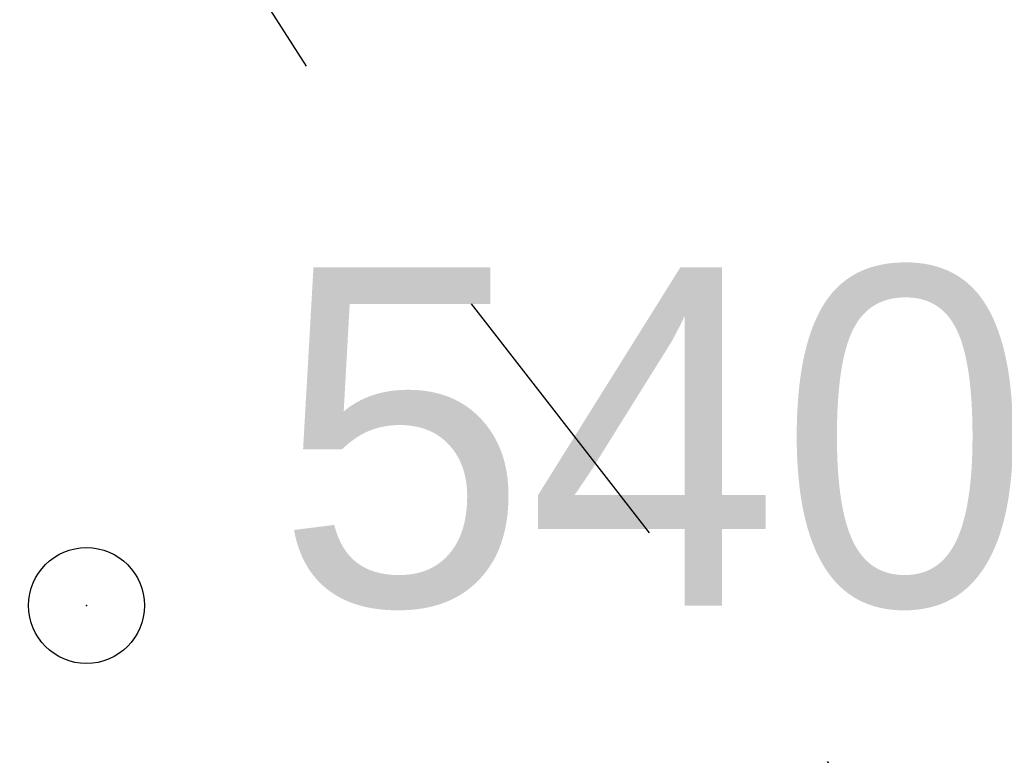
# Model space of a CAD drawing. Extents: x 0 to 370488, y 0 to 4202825.
# Tile 79 of 256: x 360164.7 to 360167.24, y 4200561.62 to 4200563.53. Entities that reach past the tile are written whole.
import ezdxf

# ---------------------------------------------------------------- set-up
doc = ezdxf.new("R2010")
doc.units = 0
doc.header["$LTSCALE"] = 0.5
doc.header["$MEASUREMENT"] = 0
doc.header["$PDMODE"] = 32
doc.header["$PDSIZE"] = 0.3
doc.linetypes.add('CONTI', pattern=[0])
doc.linetypes.add('Д_ТРОТ_ТРУБА', pattern=[3, 1.5, -1.5])
for name, color, linetype in [('(004) Точки рельефа', 7, 'Continuous'), ('(025) Дорога', 7, 'Continuous'), ('PI_TTDEFAULT', 5, 'CONTI')]:
    doc.layers.add(name, color=color, linetype=linetype)
doc.styles.add('D-431', font='txt')

msp = doc.modelspace()

# ---------------------------------------------------------------- linework, layer by layer
at = {"layer": '(025) Дорога', "linetype": 'Д_ТРОТ_ТРУБА', "flags": 128}
msp.add_lwpolyline([(360034.8587, 4200791.3921), (360036.7325, 4200790.5012), (360038.7612, 4200786.5526), (360042.5011, 4200778.4333), (360055.4916, 4200753.9879), (360078.8029, 4200711.4108), (360116.369, 4200649.9155), (360150.8, 4200586.24), (360165.6824, 4200563.025), (360179.515, 4200545.24), (360209.9892, 4200509.4609), (360265.27, 4200443.63), (360306.0262, 4200398.7781), (360384.5648, 4200319.7401), (360425.3665, 4200280.5922), (360454.0874, 4200253.7751), (360461.5963, 4200243.1673), (360473.3562, 4200225.7819), (360486.0723, 4200211.8331), (360495.2332, 4200201.2946)], dxfattribs=at)
at = {"layer": 'PI_TTDEFAULT', "color": 5}
msp.add_point((360164.87, 4200562.01, 540.1), dxfattribs=at)

# ---------------------------------------------------------------- texts
at = {"layer": '(004) Точки рельефа', "style": 'D-431'}
msp.add_text('540.10', height=0.875, dxfattribs=at).set_placement((360165.36, 4200562.01))

doc.saveas('drawing.dxf')
